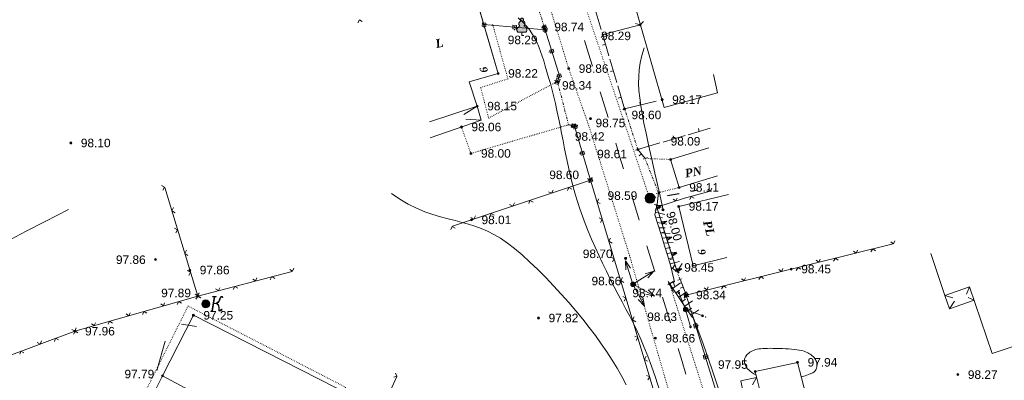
# Model space of a CAD drawing. Header units: millimetres. Extents: x 9396 to 25236, y 15106 to 31102.
# Tile 100 of 256: x 10875 to 11071, y 16210 to 16282. Entities that reach past the tile are written whole.
import ezdxf
from ezdxf.enums import TextEntityAlignment as Align

# ---------------------------------------------------------------- set-up
doc = ezdxf.new("R2010")
doc.units = ezdxf.units.MM
for name, pattern in [('DIVIDE', [1.25, 0.5, -0.25, 0, -0.25, 0, -0.25]), ('DOT', [0.25, 0, -0.25]), ('HIDDEN', [0.375, 0.25, -0.125])]:
    doc.linetypes.add(name, pattern=pattern)
for name, color, linetype, lineweight, true_color in [('1001010', 7, 'Continuous', 9, 0x000000), ('10010110', 7, 'Continuous', 20, 0xa25100), ('10010212', 7, 'Continuous', 9, 0x000000), ('10010230', 7, 'Continuous', 20, 0x000000), ('1070000', 7, 'DOT', 9, 0x000000), ('2030012', 7, 'Continuous', 9, 0x000000), ('21100200', 7, 'HIDDEN', 0, 0x800080), ('3000105', 7, 'DIVIDE', 9, 0x000000), ('3000130', 7, 'Continuous', 9, 0x000000), ('3000220', 7, 'Continuous', 9, 0x000000), ('3000260', 7, 'Continuous', 9, 0x000000), ('4000210', 7, 'Continuous', 9, 0x000000), ('5010210', 7, 'Continuous', 20, 0x008000), ('5010320', 7, 'Continuous', 20, 0x800000), ('5010410', 7, 'Continuous', 9, 0x000000), ('5010430', 7, 'Continuous', 9, 0x000000), ('6011210', 1, 'Continuous', 9, 0xff0000), ('9010110', 7, 'Continuous', 9, 0x000000)]:
    doc.layers.add(name, color=color, linetype=linetype, lineweight=lineweight, true_color=true_color)
doc.styles.add('10', font='timesbi.ttf', dxfattribs={"height": 0.001481})
doc.styles.add('9', font='timesbi.ttf', dxfattribs={"height": 0.001693})
doc.styles.add('F2', font='arial.ttf', dxfattribs={"height": 0.001693})

# ---------------------------------------------------------------- blocks, each defined once
blk = doc.blocks.new('SYMBOL21100200')
at = {"true_color": 0x800080}
h = blk.add_hatch(color=216, dxfattribs=at)
edge = h.paths.add_edge_path()
edge.add_arc((0, 0), 0.1, 0, 360)
at = {"color": 216, "linetype": 'Continuous', "lineweight": 0, "true_color": 0x800080}
blk.add_circle((0, 0), 0.1, dxfattribs=at)
blk = doc.blocks.new('SYMBOL4000210')
at = {"true_color": 0xffffff}
blk.add_hatch(color=7, dxfattribs=at).paths.add_polyline_path([(0.05, 1.75), (-0.05, 1.75), (-0.15, 1.65), (-0.15, 1.55), (-0.1, 1.45), (-0.15, 1.45), (-0.25, 1.35), (-0.3, 1.25), (-0.3, 1.1), (-0.25, 1), (-0.2, 0.95), (-0.3, 0.9), (-0.35, 0.85), (-0.4, 0.8), (-0.5, 0.65), (-0.5, 0.5), (-0.4, 0.35), (-0.3, 0.35), (-0.1, 0.35), (0, 0.35), (0.15, 0.35), (0.4, 0.35), (0.45, 0.4), (0.5, 0.5), (0.5, 0.7), (0.4, 0.85), (0.2, 0.95), (0.25, 1), (0.3, 1.1), (0.3, 1.3), (0.25, 1.4), (0.1, 1.45), (0.15, 1.55), (0.15, 1.65)])
at = {"color": 18, "linetype": 'Continuous', "lineweight": 0, "true_color": 0x000000, "flags": 128}
blk.add_lwpolyline([(0.05, 1.75), (-0.05, 1.75), (-0.15, 1.65), (-0.15, 1.55), (-0.1, 1.45), (-0.15, 1.45), (-0.25, 1.35), (-0.3, 1.25), (-0.3, 1.1), (-0.25, 1), (-0.2, 0.95), (-0.3, 0.9), (-0.35, 0.85), (-0.4, 0.8), (-0.5, 0.65), (-0.5, 0.5), (-0.4, 0.35), (-0.3, 0.35), (-0.1, 0.35), (0, 0.35), (0.15, 0.35), (0.4, 0.35), (0.45, 0.4), (0.5, 0.5), (0.5, 0.7), (0.4, 0.85), (0.2, 0.95), (0.25, 1), (0.3, 1.1), (0.3, 1.3), (0.25, 1.4), (0.1, 1.45), (0.15, 1.55), (0.15, 1.65), (0.05, 1.75)], close=True, dxfattribs=at)
blk.add_lwpolyline([(0, 0.35), (0, 0), (0.2, 0)], dxfattribs=at)
blk = doc.blocks.new('SYMBOL5010410')
at = {"true_color": 0xffffff}
h = blk.add_hatch(color=7, dxfattribs=at)
edge = h.paths.add_edge_path()
edge.add_arc((0, 0), 0.395, 0, 360)
for points in [[(-0.0395, -0.0395), (0.0395, -0.0395), (0.0395, 0.0395), (-0.0395, 0.0395)], [(0.6715, 0.711), (0.8295, 0.711), (0.5925, -0.6715), (0.474, -0.711), (0.7505, -0.711), (0.6715, -0.6715), (0.9085, 0.711), (1.027, 0.711), (1.027, 0.7505), (0.711, 0.7505)], [(1, 0.05), (1.15, 0.15), (1.3035, 0.2765), (1.3825, 0.474), (1.4615, 0.711), (1.5405, 0.7505), (1.659, 0.7505), (1.6985, 0.6715), (1.659, 0.632), (1.58, 0.6715), (1.5405, 0.711), (1.4615, 0.632), (1.422, 0.4345), (1.264, 0.158), (1.106, 0.0395), (1.264, -0.079), (1.343, -0.316), (1.343, -0.553), (1.3825, -0.632), (1.501, -0.5925), (1.58, -0.5135), (1.6195, -0.5925), (1.4615, -0.6715), (1.3825, -0.711), (1.3035, -0.6715), (1.3035, -0.553), (1.3035, -0.316), (1.2245, -0.1185), (1.106, 0)]]:
    blk.add_hatch(color=7, dxfattribs=at).paths.add_polyline_path(points)
at = {"color": 18, "linetype": 'Continuous', "lineweight": 0, "true_color": 0x000000, "flags": 128}
for points in [[(-0.0395, -0.0395), (0.0395, -0.0395), (0.0395, 0.0395), (-0.0395, 0.0395)], [(0.6715, 0.711), (0.8295, 0.711), (0.5925, -0.6715), (0.474, -0.711), (0.7505, -0.711), (0.6715, -0.6715), (0.9085, 0.711), (1.027, 0.711), (1.027, 0.7505), (0.711, 0.7505), (0.6715, 0.711)], [(1, 0.05), (1, 0.05), (1.15, 0.15), (1.3035, 0.2765), (1.3825, 0.474), (1.4615, 0.711), (1.5405, 0.7505), (1.659, 0.7505), (1.6985, 0.6715), (1.659, 0.632), (1.58, 0.6715), (1.5405, 0.711), (1.4615, 0.632), (1.422, 0.4345), (1.264, 0.158), (1.106, 0.0395), (1.264, -0.079), (1.343, -0.316), (1.343, -0.553), (1.3825, -0.632), (1.501, -0.5925), (1.58, -0.5135), (1.6195, -0.5925), (1.4615, -0.6715), (1.3825, -0.711), (1.3035, -0.6715), (1.3035, -0.553), (1.3035, -0.316), (1.2245, -0.1185), (1.106, 0), (1, 0.05)]]:
    blk.add_lwpolyline(points, close=True, dxfattribs=at)
blk.add_lwpolyline([(1, 0.05), (0.8, 0.05)], dxfattribs=at)
at = {"color": 3, "linetype": 'Continuous', "lineweight": 0, "true_color": 0x00ea00}
blk.add_circle((0, 0), 0.395, dxfattribs=at)
blk = doc.blocks.new('SYMBOL2030012')
at = {"true_color": 0xffffff}
h = blk.add_hatch(color=7, dxfattribs=at)
edge = h.paths.add_edge_path()
edge.add_arc((0, 0), 0.225, 0, 360)
at = {"true_color": 0x000000}
h = blk.add_hatch(color=18, dxfattribs=at)
edge = h.paths.add_edge_path()
edge.add_arc((0, 0), 0.05, 0, 360)
at = {"color": 18, "linetype": 'Continuous', "lineweight": 0, "true_color": 0x000000}
for radius in [0.225, 0.05]:
    blk.add_circle((0, 0), radius, dxfattribs=at)
blk = doc.blocks.new('SYMBOL5010430')
at = {"true_color": 0xffffff}
h = blk.add_hatch(color=7, dxfattribs=at)
edge = h.paths.add_edge_path()
edge.add_arc((0, 0), 0.495, 0, 360)
at = {"color": 18, "linetype": 'Continuous', "lineweight": 0, "true_color": 0x000000, "flags": 128}
for points in [[(-0.495, 0), (0.495, 0)], [(0, -0.495), (0, 0.495)]]:
    blk.add_lwpolyline(points, dxfattribs=at)
at = {"color": 18, "linetype": 'Continuous', "lineweight": 0, "true_color": 0x000000}
blk.add_circle((0, 0), 0.495, dxfattribs=at)

msp = doc.modelspace()

# ---------------------------------------------------------------- linework, layer by layer
at = {"layer": '1001010', "color": 253}
for p, q in [((10969.94, 16270.89), (10965.2, 16287.15)), ((10965.77, 16264.37), (10963.15, 16262.71)), ((10966.55, 16261.57), (10963.51, 16261.76)), ((11058.81, 16226.73), (11060.41, 16226.22)), ((11063.73, 16228.4), (11063.08, 16226.98)), ((11059.71, 16224.07), (11060.73, 16225.58)), ((10903.16, 16210.7), (10909.32, 16222.77)), ((11068.24, 16215.14), (11088.95, 16222.19)), ((11029.5, 16213.4), (11035.17, 16191.61)), ((10903.16, 16210.7), (10919.41, 16202.09)), ((11021.31, 16210.41), (11020.56, 16208.9))]:
    msp.add_line(p, q, dxfattribs=at)
for points in [[(10995.19, 16291.25, 0), (11002.99, 16264.11, 0), (11013.59, 16267.02, 0), (11012.76, 16270.66, 0)], [(10955.6, 16284.35, 0), (10965.2, 16287.15, 0), (10969.94, 16270.89, 0), (10964.18, 16269.21, 0), (10965.77, 16264.37, 0), (10956.27, 16261.25, 0)], [(10965.77, 16264.37, 0), (10966.55, 16261.57, 0), (10956.4, 16258.06, 0)], [(11013.57, 16250.49, 0), (11005.95, 16248.19, 0), (11004.26, 16253.76, 0), (11011.89, 16256.07, 0)], [(11015.44, 16234.26, 0), (11008.71, 16232.63, 0), (11005.87, 16244.42, 0), (11015.79, 16246.76, 0)], [(11068.24, 16215.14, 0), (11063.73, 16228.4, 0), (11058.81, 16226.73, 0), (11056.02, 16235.07, 0)], [(11058.81, 16226.73, 0), (11059.71, 16224.07, 0), (11064.63, 16225.75, 0), (11063.47, 16226.28, 0)], [(10909.32, 16222.77, 0), (10937.83, 16208.25, 0), (10929.5, 16191.56, 0)], [(11029.5, 16213.4, 0), (11021.06, 16211.58, 0), (11025.55, 16193.51, 0), (11018.67, 16191.27, 0)], [(10903.16, 16210.7, 0), (10901.81, 16207.96, 0), (10906.23, 16205.47, 0), (10907.86, 16208.25, 0)], [(11021.31, 16210.41, 0), (11018.19, 16209.74, 0), (11019.15, 16205.24, 0), (11022.28, 16205.91, 0)]]:
    msp.add_polyline3d(points, dxfattribs=at)
at = {"layer": '10010110'}
msp.add_line((11005.01, 16229.42), (11004.09, 16233.25), dxfattribs=at)
for points in [[(11002.09, 16207.64, 0), (11001.22, 16210.41, 0), (11000.45, 16212.67, 0), (10999.73, 16214.61, 0), (10999.02, 16216.38, 0), (10998.3, 16218.04, 0), (10997.58, 16219.61, 0), (10996.85, 16221.11, 0), (10996.11, 16222.56, 0), (10995.36, 16224, 0), (10994.6, 16225.44, 0), (10993.83, 16226.91, 0), (10993.04, 16228.42, 0), (10992.26, 16229.97, 0), (10991.47, 16231.55, 0), (10990.7, 16233.15, 0), (10989.95, 16234.75, 0), (10989.22, 16236.34, 0), (10988.52, 16237.92, 0), (10987.87, 16239.48, 0), (10987.27, 16241, 0), (10986.71, 16242.49, 0), (10986.19, 16243.96, 0), (10985.72, 16245.42, 0), (10985.27, 16246.88, 0), (10984.86, 16248.33, 0), (10984.48, 16249.81, 0), (10984.12, 16251.3, 0), (10983.79, 16252.81, 0), (10983.46, 16254.35, 0), (10983.16, 16255.9, 0), (10982.86, 16257.45, 0), (10982.56, 16258.99, 0), (10982.26, 16260.51, 0), (10981.96, 16262.01, 0), (10981.65, 16263.47, 0), (10981.33, 16264.88, 0), (10981.01, 16266.25, 0), (10980.67, 16267.57, 0), (10980.33, 16268.84, 0), (10979.99, 16270.05, 0), (10979.66, 16271.21, 0), (10979.33, 16272.31, 0), (10979.01, 16273.35, 0), (10978.7, 16274.32, 0), (10978.38, 16275.25, 0), (10978.05, 16276.14, 0), (10977.69, 16276.99, 0), (10977.27, 16277.82, 0), (10976.8, 16278.64, 0), (10976.24, 16279.45, 0), (10975.59, 16280.27, 0), (10974.83, 16281.1, 0), (10973.95, 16281.95, 0)], [(10998.98, 16275.99, 0), (10998.55, 16274.46, 0), (10998.23, 16273, 0), (10998.02, 16271.61, 0), (10997.91, 16270.24, 0), (10997.89, 16268.87, 0), (10997.96, 16267.47, 0), (10998.11, 16266.02, 0), (10998.32, 16264.48, 0), (10998.6, 16262.83, 0), (10998.95, 16261.01, 0), (10999.37, 16258.98, 0), (10999.87, 16256.68, 0), (11000.45, 16254.06, 0), (11001.12, 16251.06, 0), (11001.88, 16247.63, 0), (11002.74, 16243.73, 0)], [(10995.41, 16208.94, 0), (10994.53, 16210.59, 0), (10993.6, 16212.23, 0), (10992.62, 16213.86, 0), (10991.57, 16215.48, 0), (10990.46, 16217.1, 0), (10989.29, 16218.72, 0), (10988.06, 16220.34, 0), (10986.77, 16221.97, 0), (10985.41, 16223.62, 0), (10983.99, 16225.28, 0), (10982.51, 16226.96, 0), (10980.97, 16228.63, 0), (10979.41, 16230.27, 0), (10977.83, 16231.86, 0), (10976.27, 16233.36, 0), (10974.72, 16234.76, 0), (10973.22, 16236.03, 0), (10971.78, 16237.14, 0), (10970.41, 16238.08, 0), (10969.1, 16238.86, 0), (10967.83, 16239.51, 0), (10966.58, 16240.05, 0), (10965.33, 16240.5, 0), (10964.07, 16240.89, 0), (10962.77, 16241.25, 0), (10961.41, 16241.6, 0), (10959.99, 16241.95, 0), (10958.5, 16242.35, 0), (10956.95, 16242.81, 0), (10955.36, 16243.36, 0), (10953.73, 16244.04, 0), (10952.07, 16244.85, 0), (10950.4, 16245.84, 0), (10948.71, 16247.02, 0)], [(10873.11, 16237.93, 0), (10876.08, 16239.5, 0), (10879.84, 16241.45, 0), (10884.51, 16243.82, 0)], [(11015.29, 16202.58, 17.44), (11014.85, 16204.42, 17.44), (11014.25, 16206.56, 17.44), (11013.51, 16208.95, 17.44), (11012.67, 16211.53, 17.44), (11011.74, 16214.26, 17.44), (11010.73, 16217.07, 17.44), (11009.69, 16219.92, 17.44), (11008.62, 16222.75, 17.44)], [(11021.25, 16210.82, 0), (11020.78, 16211.11, 0), (11020.39, 16211.39, 0), (11020.06, 16211.64, 0), (11019.79, 16211.88, 0), (11019.58, 16212.11, 0), (11019.4, 16212.33, 0), (11019.27, 16212.54, 0), (11019.15, 16212.76, 0), (11019.07, 16212.97, 0), (11019, 16213.19, 0), (11018.95, 16213.4, 0), (11018.93, 16213.62, 0), (11018.94, 16213.83, 0), (11018.97, 16214.04, 0), (11019.03, 16214.26, 0), (11019.13, 16214.47, 0), (11019.25, 16214.67, 0), (11019.41, 16214.87, 0), (11019.59, 16215.07, 0), (11019.8, 16215.25, 0), (11020.03, 16215.42, 0), (11020.29, 16215.58, 0), (11020.56, 16215.72, 0), (11020.85, 16215.84, 0), (11021.15, 16215.94, 0), (11021.48, 16216.02, 0), (11021.83, 16216.08, 0), (11022.2, 16216.12, 0), (11022.61, 16216.15, 0), (11023.05, 16216.17, 0), (11023.53, 16216.18, 0), (11024.05, 16216.19, 0), (11024.62, 16216.18, 0), (11025.22, 16216.18, 0), (11025.85, 16216.16, 0), (11026.48, 16216.14, 0), (11027.11, 16216.11, 0), (11027.73, 16216.07, 0), (11028.32, 16216.03, 0), (11028.87, 16215.97, 0), (11029.37, 16215.91, 0), (11029.82, 16215.84, 0), (11030.23, 16215.75, 0), (11030.6, 16215.66, 0), (11030.94, 16215.55, 0), (11031.24, 16215.44, 0), (11031.52, 16215.31, 0), (11031.78, 16215.18, 0), (11032.02, 16215.04, 0), (11032.24, 16214.88, 0), (11032.44, 16214.72, 0), (11032.63, 16214.55, 0), (11032.79, 16214.37, 0), (11032.94, 16214.18, 0), (11033.06, 16213.98, 0), (11033.17, 16213.78, 0), (11033.25, 16213.57, 0), (11033.31, 16213.35, 0), (11033.35, 16213.13, 0), (11033.37, 16212.91, 0), (11033.36, 16212.69, 0), (11033.34, 16212.48, 0), (11033.3, 16212.27, 0), (11033.23, 16212.07, 0), (11033.14, 16211.88, 0), (11033.01, 16211.7, 0), (11032.82, 16211.52, 0), (11032.55, 16211.34, 0), (11032.17, 16211.15, 0), (11031.68, 16210.95, 0), (11031.05, 16210.73, 0), (11030.26, 16210.49, 0)]]:
    msp.add_polyline3d(points, dxfattribs=at)
at = {"layer": '10010212', "color": 253}
for p, q in [((11001.14, 16242.73), (11001.61, 16244.83)), ((11001.49, 16244.3), (11002.37, 16244.11)), ((11001.77, 16240.68), (11001.13, 16242.73)), ((11001.25, 16243.26), (11003.11, 16242.84)), ((11001.25, 16243.26), (11003.11, 16242.84)), ((11001.29, 16242.22), (11002.66, 16242.13)), ((11001.61, 16241.19), (11003.49, 16240.92)), ((11001.61, 16241.19), (11003.49, 16240.92)), ((11002.41, 16238.63), (11001.77, 16240.68)), ((11001.93, 16240.17), (11003.2, 16240.18)), ((11002.25, 16239.14), (11004.15, 16239.06)), ((11002.25, 16239.14), (11004.15, 16239.06)), ((11003.05, 16236.58), (11002.41, 16238.63)), ((11002.57, 16238.12), (11003.73, 16238.22)), ((11002.89, 16237.09), (11004.79, 16237.21)), ((11002.89, 16237.09), (11004.79, 16237.21)), ((11003.69, 16234.53), (11003.05, 16236.58)), ((11003.21, 16236.07), (11004.25, 16236.25)), ((11003.53, 16235.04), (11005.4, 16235.35)), ((11003.53, 16235.04), (11005.4, 16235.35)), ((11004.33, 16232.48), (11003.69, 16234.53)), ((11003.85, 16234.02), (11004.76, 16234.27)), ((11004.17, 16232.99), (11006, 16233.49)), ((11004.17, 16232.99), (11006, 16233.49)), ((11004.63, 16232.08), (11005.12, 16232.83)), ((11005.53, 16231.49), (11006.57, 16233.08)), ((11005.53, 16231.49), (11006.57, 16233.08)), ((11003.7, 16228.86), (11005.11, 16229.47)), ((11004.96, 16227.68), (11003.75, 16229.46)), ((11004.05, 16229.01), (11004.8, 16229.52)), ((11004.05, 16229.01), (11004.81, 16227.27)), ((11004.05, 16229.01), (11004.81, 16227.27)), ((11004.66, 16228.12), (11006.23, 16229.19)), ((11004.66, 16228.12), (11006.23, 16229.19)), ((11004.76, 16229.32), (11005.11, 16228.49)), ((11006.16, 16225.89), (11004.96, 16227.68)), ((11005.26, 16227.23), (11006.01, 16227.73)), ((11005.86, 16226.34), (11007.44, 16227.4)), ((11005.86, 16226.34), (11007.44, 16227.4)), ((11007.37, 16224.11), (11006.16, 16225.89)), ((11006.47, 16225.45), (11007.21, 16225.95)), ((11007.07, 16224.55), (11008.64, 16225.62)), ((11007.07, 16224.55), (11008.64, 16225.62)), ((11008.58, 16222.33), (11007.37, 16224.11)), ((11007.67, 16223.66), (11008.42, 16224.17)), ((11008.28, 16222.77), (11009.85, 16223.84)), ((11008.28, 16222.77), (11009.85, 16223.84))]:
    msp.add_line(p, q, dxfattribs=at)
msp.add_polyline3d([(11005.98, 16231.2, 0), (11004.41, 16232.22, 0), (11004.33, 16232.48, 0)], dxfattribs=at)
at = {"layer": '10010230', "color": 253}
for p, q in [((11001.49, 16244.29), (11002.54, 16244.62)), ((11005.46, 16231.66), (11001.49, 16244.3)), ((11002.48, 16241.14), (11003.53, 16241.47)), ((11003.48, 16237.98), (11004.53, 16238.31)), ((11004.47, 16234.82), (11005.52, 16235.15)), ((11005.46, 16231.66), (11006.51, 16231.99))]:
    msp.add_line(p, q, dxfattribs=at)
for points in [[(11001.59, 16243.98, 0), (11002.54, 16244.62, 0), (11001.39, 16244.61, 0)], [(11002.58, 16240.82, 0), (11003.53, 16241.47, 0), (11002.39, 16241.45, 0)], [(11003.58, 16237.66, 0), (11004.53, 16238.31, 0), (11003.38, 16238.29, 0)], [(11004.57, 16234.51, 0), (11005.52, 16235.15, 0), (11004.37, 16235.14, 0)], [(11005.56, 16231.35, 0), (11006.51, 16231.99, 0), (11005.36, 16231.98, 0)]]:
    msp.add_polyline3d(points, dxfattribs=at)
for points in [[(11001.59, 16243.98, 0), (11002.54, 16244.62, 0), (11001.39, 16244.61, 0), (11001.59, 16243.98, 0)], [(11002.58, 16240.82, 0), (11003.53, 16241.47, 0), (11002.39, 16241.45, 0), (11002.58, 16240.82, 0)], [(11003.58, 16237.66, 0), (11004.53, 16238.31, 0), (11003.38, 16238.29, 0), (11003.58, 16237.66, 0)], [(11004.57, 16234.51, 0), (11005.52, 16235.15, 0), (11004.37, 16235.14, 0), (11004.57, 16234.51, 0)], [(11005.56, 16231.35, 0), (11006.51, 16231.99, 0), (11005.36, 16231.98, 0), (11005.56, 16231.35, 0)]]:
    msp.add_polyline3d(points, close=True, dxfattribs=at)
at = {"layer": '1070000', "color": 253}
for p, q in [((10983.98, 16271.85), (10960.32, 16349.3)), ((10987.98, 16260.47), (10983.98, 16271.85)), ((11000.07, 16246.02), (10993.33, 16266.28)), ((10987.98, 16260.47), (10996.1, 16234.6)), ((10999.17, 16253.95), (11004.26, 16253.76)), ((11001.85, 16247.15), (11005.95, 16248.19)), ((11006.35, 16199.25), (10996.1, 16234.6)), ((11016.57, 16189.64), (11004.05, 16229.01))]:
    msp.add_line(p, q, dxfattribs=at)
for points in [[(10993.33, 16266.28, 0), (10985.93, 16288.24, 0), (10986.99, 16293, 0), (10993.66, 16298.19, 0)], [(10981.75, 16269.3, 0), (10968.05, 16261.99, 0), (10966.47, 16268.07, 0), (10971.89, 16269.79, 0), (10968.85, 16280.64, 0)], [(10983.94, 16260.67, 0), (10964.54, 16254.95, 0), (10962.64, 16260.22, 0)], [(10899.63, 16207.29, 0), (10908.27, 16224.59, 0), (10939.6, 16208.45, 0), (10931.84, 16192.55, 0)]]:
    msp.add_polyline3d(points, dxfattribs=at)
at = {"layer": '3000105', "color": 253}
for p, q in [((10979.12, 16280.11), (10977.58, 16285.08)), ((10978.64, 16279.97), (10979.69, 16280.29)), ((10982.23, 16269.42), (10981.16, 16269.15)), ((10981.75, 16269.3), (10983.94, 16260.67)), ((10995.58, 16263.95), (10994.54, 16263.61)), ((10997.73, 16255.75), (10995.11, 16263.8)), ((10983.45, 16260.54), (10984.52, 16260.81)), ((10997.26, 16255.59), (10998.3, 16255.94)), ((10999.63, 16254.13), (10998.61, 16253.73)), ((11001.85, 16247.15), (10999.17, 16253.95)), ((11001.39, 16246.96), (11002.41, 16247.37)), ((11005.93, 16231.84), (11004.9, 16231.44)), ((11006.15, 16229.91), (11005.46, 16231.66)), ((11005.69, 16229.73), (11006.71, 16230.13))]:
    msp.add_line(p, q, dxfattribs=at)
at = {"layer": '3000130', "color": 253}
for p, q in [((10967.09, 16279.98), (10967.11, 16280.23)), ((10979.31, 16279.58), (10967.13, 16280.58)), ((10973.18, 16279.48), (10973.2, 16279.73)), ((10978.55, 16279.92), (10978.78, 16280)), ((10979.26, 16278.98), (10979.28, 16279.23)), ((10980.05, 16275.11), (10980.29, 16275.18)), ((10981.55, 16270.21), (10981.79, 16270.28)), ((10981.75, 16269.3), (10982.13, 16270.38)), ((10981.18, 16269.5), (10981.41, 16269.42)), ((10985.12, 16260.39), (10983.94, 16260.67)), ((10984.53, 16260.26), (10984.77, 16260.34)), ((10984.99, 16259.81), (10985.04, 16260.06)), ((10988.33, 16249.62), (10985.12, 16260.39)), ((10986.14, 16254.85), (10986.38, 16254.92)), ((10987.75, 16249.45), (10987.99, 16249.52)), ((11007.32, 16226.79), (11015.03, 16202.17)), ((11007.89, 16226.98), (11007.65, 16226.9)), ((11009.82, 16220.82), (11009.58, 16220.75)), ((11011.74, 16214.67), (11011.51, 16214.6))]:
    msp.add_line(p, q, dxfattribs=at)
for points in [[(10967.52, 16280.9, 0), (10966.81, 16280.96, 0), (10966.76, 16280.26, 0), (10967.47, 16280.2, 0), (10967.52, 16280.9, 0)], [(10967.14, 16280.48, 0), (10967.19, 16280.49, 0), (10967.23, 16280.53, 0), (10967.24, 16280.58, 0), (10967.23, 16280.63, 0), (10967.19, 16280.67, 0), (10967.14, 16280.68, 0), (10967.09, 16280.67, 0), (10967.05, 16280.63, 0), (10967.04, 16280.58, 0), (10967.05, 16280.53, 0), (10967.09, 16280.49, 0), (10967.14, 16280.48, 0)], [(10973.61, 16280.4, 0), (10972.9, 16280.46, 0), (10972.84, 16279.76, 0), (10973.55, 16279.7, 0), (10973.61, 16280.4, 0)], [(10973.22, 16279.98, 0), (10973.28, 16279.99, 0), (10973.31, 16280.03, 0), (10973.33, 16280.08, 0), (10973.31, 16280.13, 0), (10973.28, 16280.17, 0), (10973.22, 16280.18, 0), (10973.17, 16280.17, 0), (10973.14, 16280.13, 0), (10973.12, 16280.08, 0), (10973.14, 16280.03, 0), (10973.17, 16279.99, 0), (10973.22, 16279.98, 0)], [(10979.54, 16279.96, 0), (10979.34, 16280.52, 0), (10978.68, 16280.28, 0), (10978.89, 16279.72, 0), (10979.54, 16279.96, 0)], [(10979.69, 16279.9, 0), (10978.98, 16279.96, 0), (10978.93, 16279.26, 0), (10979.64, 16279.2, 0), (10979.69, 16279.9, 0)], [(10979.11, 16280.03, 0), (10979.16, 16280.04, 0), (10979.19, 16280.08, 0), (10979.21, 16280.12, 0), (10979.19, 16280.17, 0), (10979.16, 16280.2, 0), (10979.11, 16280.22, 0), (10979.07, 16280.2, 0), (10979.03, 16280.17, 0), (10979.02, 16280.12, 0), (10979.03, 16280.08, 0), (10979.07, 16280.04, 0), (10979.11, 16280.03, 0)], [(10979.31, 16279.48, 0), (10979.36, 16279.49, 0), (10979.4, 16279.53, 0), (10979.41, 16279.58, 0), (10979.4, 16279.63, 0), (10979.36, 16279.67, 0), (10979.31, 16279.68, 0), (10979.26, 16279.67, 0), (10979.22, 16279.63, 0), (10979.21, 16279.58, 0), (10979.22, 16279.53, 0), (10979.26, 16279.49, 0), (10979.31, 16279.48, 0)], [(10981.05, 16275.1, 0), (10980.87, 16275.67, 0), (10980.2, 16275.47, 0), (10980.38, 16274.9, 0), (10981.05, 16275.1, 0)], [(10980.62, 16275.19, 0), (10980.67, 16275.21, 0), (10980.7, 16275.24, 0), (10980.72, 16275.29, 0), (10980.7, 16275.33, 0), (10980.67, 16275.37, 0), (10980.62, 16275.38, 0), (10980.58, 16275.37, 0), (10980.54, 16275.33, 0), (10980.53, 16275.29, 0), (10980.54, 16275.24, 0), (10980.58, 16275.21, 0), (10980.62, 16275.19, 0)], [(10981.89, 16268.66, 0), (10982.26, 16269.7, 0), (10981.6, 16269.94, 0), (10981.23, 16268.9, 0), (10981.89, 16268.66, 0)], [(10982.55, 16270.2, 0), (10982.37, 16270.77, 0), (10981.7, 16270.57, 0), (10981.88, 16269.99, 0), (10982.55, 16270.2, 0)], [(10982.12, 16270.29, 0), (10982.17, 16270.3, 0), (10982.21, 16270.34, 0), (10982.22, 16270.38, 0), (10982.21, 16270.43, 0), (10982.17, 16270.46, 0), (10982.12, 16270.47, 0), (10982.08, 16270.46, 0), (10982.04, 16270.43, 0), (10982.03, 16270.38, 0), (10982.04, 16270.34, 0), (10982.08, 16270.3, 0), (10982.12, 16270.29, 0)], [(10981.74, 16269.17, 0), (10981.81, 16269.19, 0), (10981.86, 16269.23, 0), (10981.88, 16269.3, 0), (10981.86, 16269.37, 0), (10981.81, 16269.41, 0), (10981.74, 16269.43, 0), (10981.68, 16269.41, 0), (10981.63, 16269.37, 0), (10981.61, 16269.3, 0), (10981.63, 16269.23, 0), (10981.68, 16269.19, 0), (10981.74, 16269.17, 0)], [(10985.75, 16260.61, 0), (10984.65, 16260.86, 0), (10984.49, 16260.18, 0), (10985.59, 16259.93, 0), (10985.75, 16260.61, 0)], [(10985.54, 16260.22, 0), (10985.35, 16260.85, 0), (10984.68, 16260.65, 0), (10984.87, 16260.02, 0), (10985.54, 16260.22, 0)], [(10985.12, 16260.26, 0), (10985.19, 16260.28, 0), (10985.24, 16260.33, 0), (10985.25, 16260.4, 0), (10985.24, 16260.46, 0), (10985.19, 16260.51, 0), (10985.12, 16260.53, 0), (10985.05, 16260.51, 0), (10985, 16260.46, 0), (10984.99, 16260.4, 0), (10985, 16260.33, 0), (10985.05, 16260.28, 0), (10985.12, 16260.26, 0)], [(10985.11, 16260.34, 0), (10985.16, 16260.35, 0), (10985.19, 16260.39, 0), (10985.21, 16260.44, 0), (10985.19, 16260.48, 0), (10985.16, 16260.52, 0), (10985.11, 16260.53, 0), (10985.06, 16260.52, 0), (10985.02, 16260.48, 0), (10985.01, 16260.44, 0), (10985.02, 16260.39, 0), (10985.06, 16260.35, 0), (10985.11, 16260.34, 0)], [(10987.15, 16254.81, 0), (10986.96, 16255.44, 0), (10986.29, 16255.24, 0), (10986.48, 16254.61, 0), (10987.15, 16254.81, 0)], [(10986.72, 16254.93, 0), (10986.77, 16254.94, 0), (10986.8, 16254.97, 0), (10986.82, 16255.02, 0), (10986.8, 16255.07, 0), (10986.77, 16255.11, 0), (10986.72, 16255.12, 0), (10986.67, 16255.11, 0), (10986.64, 16255.07, 0), (10986.62, 16255.02, 0), (10986.64, 16254.97, 0), (10986.67, 16254.94, 0), (10986.72, 16254.93, 0)], [(10988.76, 16249.41, 0), (10988.57, 16250.04, 0), (10987.9, 16249.84, 0), (10988.09, 16249.21, 0), (10988.76, 16249.41, 0)], [(10988.33, 16249.52, 0), (10988.38, 16249.54, 0), (10988.41, 16249.57, 0), (10988.42, 16249.62, 0), (10988.41, 16249.67, 0), (10988.38, 16249.71, 0), (10988.33, 16249.72, 0), (10988.28, 16249.71, 0), (10988.24, 16249.67, 0), (10988.23, 16249.62, 0), (10988.24, 16249.57, 0), (10988.28, 16249.54, 0), (10988.33, 16249.52, 0)], [(11006.87, 16227.05, 0), (11007.1, 16226.33, 0), (11007.76, 16226.54, 0), (11007.54, 16227.26, 0), (11006.87, 16227.05, 0)], [(11007.32, 16226.69, 0), (11007.37, 16226.71, 0), (11007.41, 16226.74, 0), (11007.42, 16226.8, 0), (11007.41, 16226.85, 0), (11007.37, 16226.89, 0), (11007.32, 16226.9, 0), (11007.27, 16226.89, 0), (11007.23, 16226.85, 0), (11007.21, 16226.8, 0), (11007.23, 16226.74, 0), (11007.27, 16226.71, 0), (11007.32, 16226.69, 0)], [(11008.8, 16220.9, 0), (11009.02, 16220.18, 0), (11009.69, 16220.39, 0), (11009.47, 16221.11, 0), (11008.8, 16220.9, 0)], [(11009.24, 16220.54, 0), (11009.3, 16220.56, 0), (11009.33, 16220.59, 0), (11009.35, 16220.65, 0), (11009.33, 16220.7, 0), (11009.3, 16220.74, 0), (11009.24, 16220.75, 0), (11009.19, 16220.74, 0), (11009.15, 16220.7, 0), (11009.14, 16220.65, 0), (11009.15, 16220.59, 0), (11009.19, 16220.56, 0), (11009.24, 16220.54, 0)], [(11010.72, 16214.75, 0), (11010.95, 16214.03, 0), (11011.62, 16214.24, 0), (11011.39, 16214.96, 0), (11010.72, 16214.75, 0)], [(11011.17, 16214.39, 0), (11011.22, 16214.4, 0), (11011.26, 16214.44, 0), (11011.28, 16214.49, 0), (11011.26, 16214.55, 0), (11011.22, 16214.58, 0), (11011.17, 16214.6, 0), (11011.12, 16214.58, 0), (11011.08, 16214.55, 0), (11011.07, 16214.49, 0), (11011.08, 16214.44, 0), (11011.12, 16214.4, 0), (11011.17, 16214.39, 0)]]:
    msp.add_polyline3d(points, close=True, dxfattribs=at)
msp.add_polyline3d([(10982.13, 16270.38, 0), (10979.31, 16279.58, 0), (10979.12, 16280.11, 0)], dxfattribs=at)
at = {"layer": '3000220', "color": 253}
for p, q in [((10990.43, 16279.63), (10989.07, 16284.27)), ((10991.99, 16274.35), (10990.62, 16278.99)), ((10991.31, 16276.67), (10990.73, 16276.5)), ((10993.55, 16269.08), (10992.18, 16273.72)), ((10992.86, 16271.4), (10992.29, 16271.23)), ((10995.11, 16263.8), (10993.74, 16268.44)), ((10994.42, 16266.12), (10993.84, 16265.95)), ((10995.11, 16263.8), (11001.4, 16265.34)), ((10998.25, 16264.57), (10998.11, 16265.15)), ((11007.74, 16258.68), (11012.15, 16259.97)), ((11009.95, 16259.33), (11009.78, 16259.9)), ((11002.74, 16257.22), (11007.14, 16258.51)), ((11004.94, 16257.86), (11004.77, 16258.44)), ((10997.73, 16255.75), (11002.14, 16257.04)), ((10999.93, 16256.4), (10999.76, 16256.97)), ((10999.17, 16253.95), (10997.73, 16255.76)), ((10998.45, 16254.85), (10997.98, 16254.48)), ((11001.54, 16244.71), (11000.95, 16244.78)), ((11003.78, 16237), (11002.31, 16241.7)), ((11003.04, 16239.35), (11002.47, 16239.17)), ((11005.46, 16231.66), (11003.98, 16236.36)), ((11004.72, 16234.01), (11004.15, 16233.83)), ((11007.32, 16226.8), (11006.15, 16229.92)), ((11006.73, 16228.36), (11006.17, 16228.15))]:
    msp.add_line(p, q, dxfattribs=at)
msp.add_polyline3d([(11002.11, 16242.34, 0), (11001.49, 16244.3, 0), (11001.85, 16247.15, 0)], dxfattribs=at)
at = {"layer": '3000260', "color": 253}
for p, q in [((10998.21, 16280.51), (10990.83, 16278.6)), ((10910.18, 16226.59), (10903.63, 16248.21)), ((10988.33, 16249.62), (10960.87, 16240.46)), ((11003.77, 16198.32), (10988.33, 16249.62)), ((11007.32, 16226.79), (11048.54, 16236.96)), ((10910.18, 16226.59), (10928.99, 16231.5)), ((10885.77, 16219.6), (10910.18, 16226.59)), ((10885.77, 16219.6), (10861.29, 16210.49)), ((10934.84, 16177.48), (10949.79, 16210.61))]:
    msp.add_line(p, q, dxfattribs=at)
for points in [[(10942.9, 16281.19, 0), (10942.34, 16281.56, 0), (10942.07, 16280.97, 0)], [(10998.89, 16281.21, 0), (10998.2, 16280.51, 0), (10997.28, 16280.79, 0)], [(10991.88, 16278.36, 0), (10991.02, 16278.66, 0), (10990.43, 16277.99, 0)], [(10988.65, 16250.26, 0), (10988.32, 16249.62, 0), (10987.69, 16249.93, 0)], [(10903.28, 16247.63, 0), (10903.61, 16248.27, 0), (10902.99, 16248.59, 0)], [(10984.62, 16247.86, 0), (10984.02, 16248.18, 0), (10983.75, 16247.57, 0)], [(10987.97, 16249.09, 0), (10988.31, 16249.68, 0), (10987.7, 16249.97, 0)], [(10980.92, 16247.68, 0), (10980.58, 16247.04, 0), (10979.95, 16247.35, 0)], [(11001.49, 16244.3, 0), (11007.01, 16246.03, 0), (11012.14, 16247.44, 0)], [(11008.05, 16245.8, 0), (11008.36, 16246.4, 0), (11008.91, 16246.04, 0)], [(11011.67, 16247.83, 0), (11012.2, 16247.46, 0), (11012.45, 16248.04, 0)], [(10905.68, 16243.16, 0), (10905.04, 16243.55, 0), (10905.36, 16244.22, 0)], [(10973.19, 16245.1, 0), (10972.85, 16244.46, 0), (10972.22, 16244.77, 0)], [(10976.89, 16245.28, 0), (10976.28, 16245.6, 0), (10976.02, 16244.99, 0)], [(10990.25, 16244.97, 0), (10989.62, 16245.32, 0), (10989.96, 16245.95, 0)], [(11001.21, 16243.69, 0), (11001.5, 16244.31, 0), (11002.07, 16243.96, 0)], [(11004.76, 16245.85, 0), (11005.31, 16245.5, 0), (11005.53, 16246.09, 0)], [(10965.45, 16242.52, 0), (10965.12, 16241.88, 0), (10964.49, 16242.19, 0)], [(10969.15, 16242.7, 0), (10968.55, 16243.02, 0), (10968.28, 16242.41, 0)], [(10961.42, 16240.12, 0), (10960.82, 16240.44, 0), (10960.55, 16239.83, 0)], [(10990.32, 16241.25, 0), (10990.67, 16241.85, 0), (10990.06, 16242.13, 0)], [(10905.85, 16239.16, 0), (10906.18, 16239.79, 0), (10905.56, 16240.11, 0)], [(10992.61, 16237.14, 0), (10991.98, 16237.49, 0), (10992.31, 16238.11, 0)], [(11048.05, 16237.36, 0), (11048.59, 16236.98, 0), (11048.88, 16237.57, 0)], [(10908.25, 16234.68, 0), (10907.61, 16235.08, 0), (10907.93, 16235.74, 0)], [(11040.62, 16235.53, 0), (11041.17, 16235.15, 0), (11041.45, 16235.74, 0)], [(11044.11, 16235.36, 0), (11044.46, 16235.96, 0), (11045.04, 16235.59, 0)], [(10992.68, 16233.42, 0), (10993.02, 16234.01, 0), (10992.42, 16234.3, 0)], [(11033.19, 16233.7, 0), (11033.74, 16233.32, 0), (11034.03, 16233.9, 0)], [(11036.68, 16233.53, 0), (11037.03, 16234.13, 0), (11037.61, 16233.76, 0)], [(10908.41, 16230.68, 0), (10908.74, 16231.32, 0), (10908.12, 16231.64, 0)], [(10928.49, 16231.89, 0), (10929.05, 16231.52, 0), (10929.32, 16232.11, 0)], [(11025.76, 16231.86, 0), (11026.31, 16231.48, 0), (11026.6, 16232.07, 0)], [(11029.25, 16231.69, 0), (11029.61, 16232.3, 0), (11030.18, 16231.92, 0)], [(10917.22, 16227.91, 0), (10917.56, 16228.52, 0), (10918.14, 16228.15, 0)], [(10921.12, 16229.96, 0), (10921.67, 16229.59, 0), (10921.95, 16230.18, 0)], [(10924.6, 16229.84, 0), (10924.94, 16230.45, 0), (10925.52, 16230.08, 0)], [(10994.96, 16229.3, 0), (10994.33, 16229.66, 0), (10994.67, 16230.28, 0)], [(11014.4, 16228.03, 0), (11014.75, 16228.63, 0), (11015.33, 16228.26, 0)], [(11018.34, 16230.03, 0), (11018.88, 16229.65, 0), (11019.17, 16230.24, 0)], [(11021.83, 16229.86, 0), (11022.18, 16230.46, 0), (11022.76, 16230.09, 0)], [(10909.7, 16226.97, 0), (10910.23, 16226.61, 0), (10910.47, 16227.2, 0)], [(10909.84, 16225.99, 0), (10910.18, 16226.59, 0), (10910.76, 16226.23, 0)], [(10910.81, 16226.21, 0), (10910.17, 16226.6, 0), (10910.49, 16227.26, 0)], [(10913.74, 16228.04, 0), (10914.29, 16227.66, 0), (10914.57, 16228.25, 0)], [(11006.97, 16226.2, 0), (11007.33, 16226.8, 0), (11007.9, 16226.43, 0)], [(11010.91, 16228.2, 0), (11011.46, 16227.82, 0), (11011.75, 16228.4, 0)], [(10902.82, 16225.01, 0), (10903.35, 16224.64, 0), (10903.59, 16225.23, 0)], [(10906.1, 16224.91, 0), (10906.4, 16225.51, 0), (10906.96, 16225.15, 0)], [(10995.04, 16225.59, 0), (10995.38, 16226.18, 0), (10994.77, 16226.47, 0)], [(10895.94, 16223.04, 0), (10896.48, 16222.67, 0), (10896.72, 16223.26, 0)], [(10899.23, 16222.94, 0), (10899.53, 16223.54, 0), (10900.09, 16223.18, 0)], [(10889.07, 16221.07, 0), (10889.6, 16220.7, 0), (10889.84, 16221.29, 0)], [(10892.35, 16220.97, 0), (10892.65, 16221.58, 0), (10893.21, 16221.22, 0)], [(10997.32, 16221.47, 0), (10996.69, 16221.83, 0), (10997.03, 16222.45, 0)], [(10886.02, 16220.24, 0), (10885.76, 16219.6, 0), (10885.16, 16219.92, 0)], [(10885.48, 16219, 0), (10885.78, 16219.61, 0), (10886.33, 16219.25, 0)], [(10879.13, 16217.67, 0), (10878.86, 16217.04, 0), (10878.27, 16217.35, 0)], [(10882.49, 16217.85, 0), (10881.92, 16218.18, 0), (10881.72, 16217.57, 0)], [(10997.39, 16217.76, 0), (10997.74, 16218.35, 0), (10997.13, 16218.64, 0)], [(10875.6, 16215.29, 0), (10875.03, 16215.61, 0), (10874.82, 16215, 0)], [(10999.68, 16213.64, 0), (10999.05, 16213.99, 0), (10999.38, 16214.62, 0)], [(10949.17, 16210.45, 0), (10949.82, 16210.67, 0), (10949.54, 16211.27, 0)], [(10999.75, 16209.92, 0), (11000.09, 16210.52, 0), (10999.49, 16210.8, 0)]]:
    msp.add_polyline3d(points, dxfattribs=at)
at = {"layer": '5010210'}
for p, q in [((10987.14, 16277.42, 97.94), (10987.92, 16274.87, 97.94)), ((10987.92, 16274.87, 97.94), (10988.69, 16272.31, 97.94)), ((10991.8, 16262.1, 97.94), (10990.24, 16267.21, 97.94)), ((10993.35, 16256.99, 97.94), (10994.12, 16254.44, 97.94)), ((10994.12, 16254.44, 97.94), (10994.9, 16251.88, 97.94)), ((10998, 16241.67, 97.94), (10996.45, 16246.78, 97.94)), ((10999.55, 16236.56, 97.94), (11000.33, 16234.01, 97.94)), ((11000.33, 16234.01, 97.94), (11001.1, 16231.45, 97.94)), ((11004.21, 16221.24, 97.94), (11002.66, 16226.35, 97.94)), ((10909.92, 16220.54), (10906.93, 16220.99)), ((10902.05, 16211.79), (10903.69, 16217.61)), ((11005.76, 16216.13, 97.94), (11006.53, 16213.58, 97.94)), ((11006.53, 16213.58, 97.94), (11007.31, 16211.02, 97.94))]:
    msp.add_line(p, q, dxfattribs=at)
at = {"layer": '5010320', "lineweight": 30}
for p, q in [((11001.31, 16246.25, 110.96), (11000.15, 16246.06, 110.96)), ((11003.62, 16246.62, 110.96), (11005.93, 16247, 110.96)), ((11009.41, 16247.56, 110.96), (11008.25, 16247.37, 110.96))]:
    msp.add_line(p, q, dxfattribs=at)
at = {"layer": '6011210'}
for q in [(10995.29, 16233.6), (11000.92, 16231.51), (10999.06, 16224.6), (11001.07, 16226.59)]:
    msp.add_line((10996.76, 16228.93), q, dxfattribs=at)
for points in [[(10995.32, 16231.83, 0), (10995.29, 16233.6, 0), (10995.29, 16233.6, 0), (10996.28, 16232.13, 0)], [(10999.21, 16231.04, 0), (11000.92, 16231.51, 0), (11000.92, 16231.51, 0), (10999.74, 16230.19, 0)], [(10999.81, 16227.84, 0), (11001.07, 16226.59, 0), (11001.07, 16226.59, 0), (10999.33, 16226.96, 0)], [(10998.7, 16226.34, 0), (10999.06, 16224.6, 0), (10999.06, 16224.6, 0), (10997.82, 16225.87, 0)]]:
    msp.add_polyline3d(points, dxfattribs=at)
at = {"layer": '9010110', "color": 253}
for q in [(11006, 16226.97), (11010.34, 16222.77), (11008.12, 16220.73)]:
    msp.add_line((11007.24, 16223.91), q, dxfattribs=at)
for points in [[(11006.04, 16227.25, 0), (11006.02, 16227.32, 0), (11005.96, 16227.38, 0), (11005.89, 16227.4, 0), (11005.81, 16227.38, 0), (11005.76, 16227.32, 0), (11005.74, 16227.25, 0), (11005.76, 16227.17, 0), (11005.81, 16227.12, 0), (11005.89, 16227.1, 0), (11005.96, 16227.12, 0), (11006.02, 16227.17, 0), (11006.04, 16227.25, 0)], [(11010.77, 16222.67, 0), (11010.75, 16222.75, 0), (11010.69, 16222.8, 0), (11010.62, 16222.82, 0), (11010.54, 16222.8, 0), (11010.49, 16222.75, 0), (11010.47, 16222.67, 0), (11010.49, 16222.6, 0), (11010.54, 16222.54, 0), (11010.62, 16222.52, 0), (11010.69, 16222.54, 0), (11010.75, 16222.6, 0), (11010.77, 16222.67, 0)], [(11008.35, 16220.44, 0), (11008.33, 16220.52, 0), (11008.27, 16220.57, 0), (11008.2, 16220.59, 0), (11008.12, 16220.57, 0), (11008.07, 16220.52, 0), (11008.05, 16220.44, 0), (11008.07, 16220.37, 0), (11008.12, 16220.31, 0), (11008.2, 16220.29, 0), (11008.27, 16220.31, 0), (11008.33, 16220.37, 0), (11008.35, 16220.44, 0)]]:
    msp.add_polyline3d(points, close=True, dxfattribs=at)
at = {"layer": '9010110'}
for p in [(11005.01, 16229.42), (11011.22, 16222.45), (11008.68, 16218.72)]:
    msp.add_point(p, dxfattribs=at)

# ---------------------------------------------------------------- block references
at = {"layer": '2030012', "color": 253, "xscale": 2, "yscale": 2, "zscale": 2}
for p in [(10996.76, 16228.93), (11007.24, 16223.91)]:
    msp.add_blockref('SYMBOL2030012', p, dxfattribs=at)
at = {"layer": '21100200', "xscale": 2, "yscale": 2, "zscale": 2}
for p in [(10979.12, 16280.12, 197.48), (10979.32, 16279.58, 196.58), (10998.22, 16280.52, 196.58), (10983.98, 16271.84, 197.72), (10969.94, 16270.88, 196.44), (10981.78, 16269.19, 196.68), (11002.56, 16265.66, 196.34), (10965.78, 16264.38, 196.3), (10995.1, 16263.8, 197.2), (10988.34, 16261.88, 197.49), (10962.64, 16260.22, 196.12), (10985.14, 16260.47, 196.85), (10884.94, 16257.04, 196.2), (10997.74, 16255.76, 197.22), (10964.54, 16254.96, 196), (11004.26, 16253.76, 196.18), (10988.34, 16249.62, 197.2), (11005.96, 16248.2, 196.22), (11000.15, 16246.07, 197.18), (11005.86, 16244.42, 196.34), (11002.74, 16243.73, 196.01), (10964.64, 16241.74, 196.02), (10901.78, 16233.86, 195.72), (10995.31, 16234.09, 197.41), (10908.6, 16231.76, 195.72), (11005.46, 16231.66, 196.9), (11028.24, 16231.96, 196.9), (10997.16, 16228.86, 197.33), (11004.06, 16229.02, 197.48), (10910.18, 16226.58, 195.78), (11007.32, 16226.8, 196.68), (10909.32, 16222.76, 194.5), (11007.24, 16223.92, 197.26), (10977.98, 16222.22, 195.64), (10885.78, 16219.6, 195.92), (11001.22, 16218.2, 197.32), (11029.5, 16213.4, 195.88), (10903.16, 16210.7, 195.58), (11021.06, 16211.58, 195.9), (11061.38, 16210.96, 196.54)]:
    msp.add_blockref('SYMBOL21100200', p, dxfattribs=at)
at = {"layer": '4000210', "color": 253, "xscale": 2, "yscale": 2, "zscale": 2}
msp.add_blockref('SYMBOL4000210', (10974.67, 16278.39), dxfattribs=at)
at = {"layer": '5010410', "color": 253, "xscale": 2, "yscale": 2, "zscale": 2}
msp.add_blockref('SYMBOL5010410', (10911.78, 16225.02), dxfattribs=at)
at = {"layer": '5010430', "color": 253, "xscale": 2, "yscale": 2, "zscale": 2}
msp.add_blockref('SYMBOL5010430', (11000.15, 16246.05, 197.17), dxfattribs=at)

# ---------------------------------------------------------------- texts
at = {"layer": '1001010', "color": 253, "style": '9'}
for s, height, rotation, p in [('L', 1.69, 12, (10957.49, 16276.74)), ('PN', 1.693, 10, (11007.1, 16250.97)), ('PL', 1.693, 285.8, (11011.47, 16241.59, 0.44))]:
    msp.add_text(s, height=height, rotation=rotation, dxfattribs=at).set_placement(p, align=Align.MIDDLE_LEFT)
at = {"layer": '1001010', "color": 1, "true_color": 0xff0000, "style": '10'}
for s, rotation, p in [('6', 105.3, (10967.23, 16271.06, 117)), ('9', 279.1, (11010.37, 16235.93))]:
    msp.add_text(s, height=1.48, rotation=rotation, dxfattribs=at).set_placement(p, align=Align.MIDDLE_LEFT)
at = {"layer": '21100200', "color": 253, "style": 'F2'}
for s, p in [('98.74', (10981.12, 16280.12, 197.48)), ('98.29', (10971.86, 16277.54)), ('98.29', (10990.44, 16278.34, 196.58)), ('98.22', (10971.94, 16270.88, 196.44)), ('98.86', (10985.98, 16271.84, 197.72)), ('98.34', (10982.66, 16268.49, 196.68)), ('98.17', (11004.56, 16265.66, 196.34)), ('98.15', (10967.78, 16264.38, 196.3)), ('98.75', (10989.32, 16261.02, 197.49)), ('98.60', (10996.48, 16262.62, 197.2)), ('98.06', (10964.64, 16260.22, 196.12)), ('98.10', (10886.94, 16257.04, 196.2)), ('98.42', (10985.2, 16258.33, 196.85)), ('98.09', (11004.26, 16257.38, 196.18)), ('98.00', (10966.54, 16254.96, 196)), ('98.61', (10989.64, 16254.84, 197.22)), ('98.60', (10980.12, 16250.7, 197.2)), ('98.11', (11007.96, 16248.2, 196.22)), ('98.59', (10991.71, 16246.57, 197.18)), ('98.17', (11007.86, 16244.42, 196.34)), ('98.01', (10966.64, 16241.74, 196.02)), ('97.86', (10893.92, 16233.82, 195.72)), ('98.70', (10986.79, 16234.99, 197.41)), ('97.86', (10910.6, 16231.76, 195.72)), ('98.45', (11006.96, 16232.28, 196.9)), ('98.45', (11030.24, 16231.96, 196.9)), ('98.66', (10988.52, 16229.58, 197.33)), ('97.89', (10902.92, 16227.2, 195.78)), ('98.74', (10996.64, 16227.2, 15.5)), ('98.34', (11009.32, 16226.8, 196.68)), ('97.25', (10911.32, 16222.76, 194.5)), ('97.82', (10979.98, 16222.22, 195.64)), ('98.63', (10999.6, 16222.46, 197.26)), ('97.96', (10887.78, 16219.6, 195.92)), ('98.66', (11003.22, 16218.2, 197.32)), ('97.95', (11013.68, 16212.96, 195.9)), ('97.94', (11031.5, 16213.4, 195.88)), ('97.79', (10895.62, 16211.08, 195.58)), ('98.27', (11063.38, 16210.96, 196.54))]:
    msp.add_text(s, height=1.693, dxfattribs=at).set_placement(p, align=Align.MIDDLE_LEFT)
msp.add_text('98.00', height=1.693, rotation=285.5, dxfattribs=at).set_placement((11004.18, 16243.35, 196.01), align=Align.MIDDLE_LEFT)

doc.saveas('drawing.dxf')
